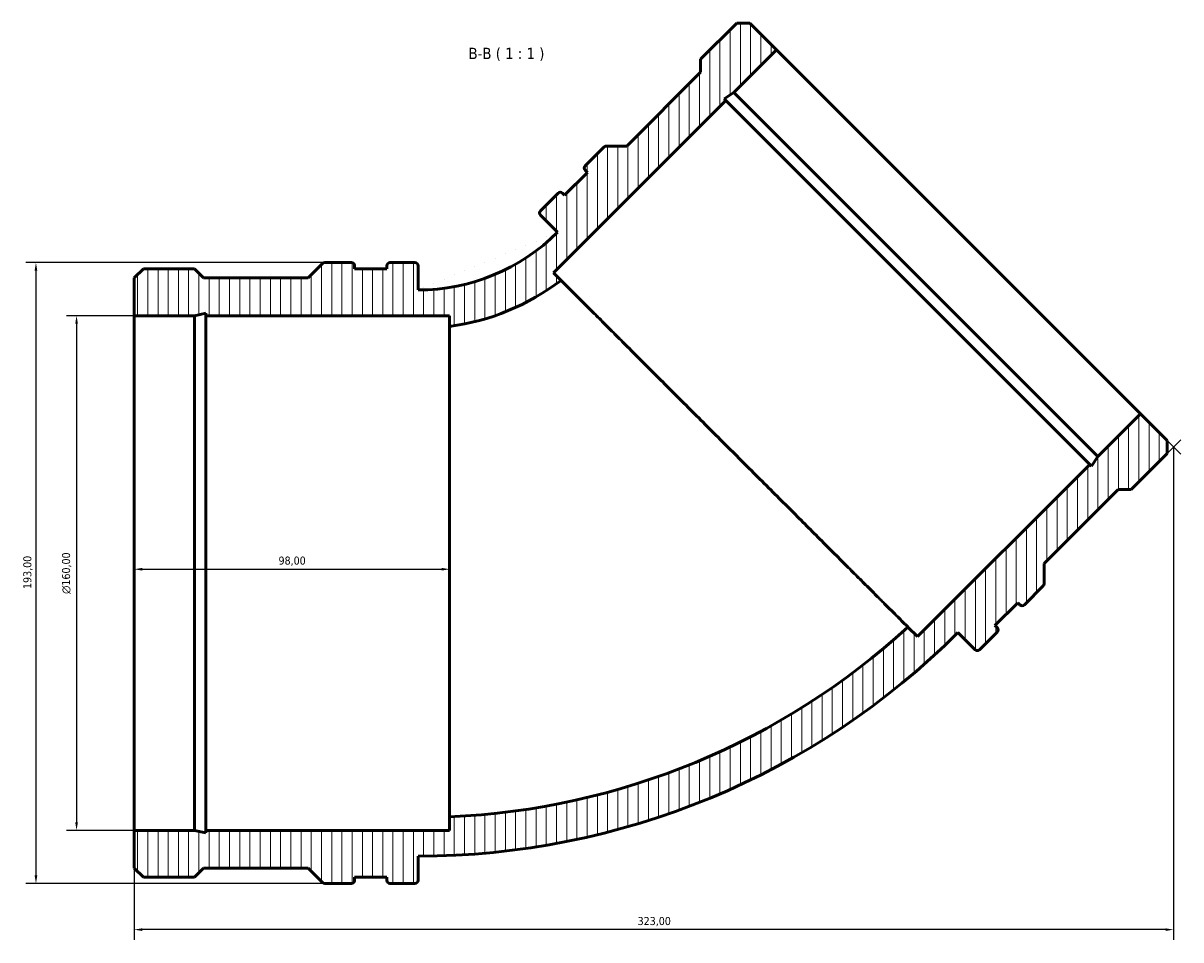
# Model space of a CAD drawing. Header units: millimetres. Extents: x -43 to 1144, y -318 to 1203.
# Tile 9 of 10: x 314 to 673, y 918 to 1203. Entities that reach past the tile are written whole.
import ezdxf

# ---------------------------------------------------------------- set-up
doc = ezdxf.new("R2010")
doc.units = ezdxf.units.MM
for name, color, linetype, lineweight in [('Dimension (ISO)', 7, 'Continuous', 25), ('Hatch (ISO)', 7, 'Continuous', 18), ('Symbol (ISO)', 7, 'Continuous', 25), ('Visible (ISO)', 7, 'Continuous', 50)]:
    doc.layers.add(name, color=color, linetype=linetype, lineweight=lineweight)
doc.styles.add('Label Text (ISO)', font='tahoma.ttf')
doc.styles.add('Note Text (ISO)', font='tahoma.ttf')
doc.dimstyles.new('Default (ISO)', dxfattribs={"dimtxt": 2.5, "dimasz": 2.5, "dimexe": 3.175, "dimexo": 0, "dimgap": 0.762, "dimtad": 1, "dimrnd": 1e-08, "dimzin": 0, "dimtxsty": 'Note Text (ISO)', "dimcen": 0.09, "dimdle": 10, "dimclrd": 256, "dimclre": 256, "dimclrt": 232, "dimazin": 0, "dimtfac": 1.40208, "dimtmove": 0, "dimatfit": 3, "dimfxl": 1, "dimtolj": 1, "dimtzin": 0, "dimlwd": -1, "dimlwe": -1, "dimarcsym": 0})

# ---------------------------------------------------------------- blocks, each defined once
blk = doc.blocks.new('*D7')
at = {"layer": 'Defpoints', "color": 0, "transparency": 16777216}
for p in [(348.21, 1112.28), (330.29, 952.28), (348.21, 952.28)]:
    blk.add_point(p, dxfattribs=at)
at = {"layer": 'Dimension (ISO)', "transparency": 16777216}
for p, q in [((348.21, 1112.28), (327.12, 1112.28)), ((330.29, 1109.78), (330.29, 954.78)), ((348.21, 952.28), (327.12, 952.28))]:
    blk.add_line(p, q, dxfattribs=at)
for points in [[(329.88, 1109.78), (330.71, 1109.78), (330.29, 1112.28)], [(329.88, 954.78), (330.71, 954.78), (330.29, 952.28)]]:
    blk.add_solid(points, dxfattribs=at)
at = {"layer": 'Dimension (ISO)', "color": 232, "true_color": 0xca0064, "transparency": 16777216, "insert": (325.77, 1025.79), "char_height": 2.5, "attachment_point": 1, "rotation": 90, "style": 'Note Text (ISO)'}
blk.add_mtext('\\A1;\\fAIGDT|b0|i0;\\H2.5000;\\ln\\fTahoma|b0|i0;\\H2.5000;160,00', dxfattribs=at)
blk = doc.blocks.new('*D8')
at = {"layer": 'Defpoints', "color": 0, "transparency": 16777216}
for p in [(407.41, 1128.78), (317.67, 935.78), (407.41, 935.78)]:
    blk.add_point(p, dxfattribs=at)
at = {"layer": 'Dimension (ISO)', "transparency": 16777216}
for p, q in [((407.41, 1128.78), (314.5, 1128.78)), ((317.67, 1126.28), (317.67, 938.28)), ((407.41, 935.78), (314.5, 935.78))]:
    blk.add_line(p, q, dxfattribs=at)
for points in [[(317.26, 1126.28), (318.09, 1126.28), (317.67, 1128.78)], [(317.26, 938.28), (318.09, 938.28), (317.67, 935.78)]]:
    blk.add_solid(points, dxfattribs=at)
at = {"layer": 'Dimension (ISO)', "color": 232, "true_color": 0xca0064, "transparency": 16777216, "insert": (313.74, 1027.33), "char_height": 2.5, "attachment_point": 1, "rotation": 90, "style": 'Note Text (ISO)'}
blk.add_mtext('\\A1;193,00', dxfattribs=at)
blk = doc.blocks.new('*D9')
at = {"layer": 'Defpoints', "color": 0, "transparency": 16777216}
for p in [(446.21, 1033.47), (348.21, 1032.28), (446.21, 952.28)]:
    blk.add_point(p, dxfattribs=at)
at = {"layer": 'Dimension (ISO)', "transparency": 16777216}
for p, q in [((446.21, 952.28), (446.21, 1036.65)), ((350.71, 1033.47), (443.71, 1033.47))]:
    blk.add_line(p, q, dxfattribs=at)
for points in [[(350.71, 1033.89), (350.71, 1033.05), (348.21, 1033.47)], [(443.71, 1033.89), (443.71, 1033.05), (446.21, 1033.47)]]:
    blk.add_solid(points, dxfattribs=at)
at = {"layer": 'Dimension (ISO)', "color": 232, "true_color": 0xca0064, "transparency": 16777216, "insert": (393.06, 1037.41), "char_height": 2.5, "attachment_point": 1, "style": 'Note Text (ISO)'}
blk.add_mtext('\\A1;98,00', dxfattribs=at)
blk = doc.blocks.new('*D10')
at = {"layer": 'Defpoints', "color": 0, "transparency": 16777216}
for p in [(671.21, 1071.5), (348.21, 952.28), (348.21, 921.43)]:
    blk.add_point(p, dxfattribs=at)
at = {"layer": 'Dimension (ISO)', "transparency": 16777216}
for p, q in [((671.21, 1071.5), (671.21, 918.25)), ((348.21, 952.28), (348.21, 918.25)), ((668.71, 921.43), (350.71, 921.43))]:
    blk.add_line(p, q, dxfattribs=at)
for points in [[(350.71, 921.84), (350.71, 921.01), (348.21, 921.43)], [(668.71, 921.84), (668.71, 921.01), (671.21, 921.43)]]:
    blk.add_solid(points, dxfattribs=at)
at = {"layer": 'Dimension (ISO)', "color": 232, "true_color": 0xca0064, "transparency": 16777216, "insert": (504.65, 925.36), "char_height": 2.5, "attachment_point": 1, "style": 'Note Text (ISO)'}
blk.add_mtext('\\A1;323,00', dxfattribs=at)

msp = doc.modelspace()

# ---------------------------------------------------------------- hatches: boundary and pattern name
at = {"layer": 'Hatch (ISO)'}
h = msp.add_hatch(dxfattribs=at)
h.set_pattern_fill('ANSI31', color=256, scale=25.4, angle=225, style=0)
h.set_pattern_definition([(270, (0, 0), (3.175, -8e-16), [])])
edge = h.paths.add_edge_path()
edge.add_ellipse((489.04, 1158.182), major_axis=(-0.682, 0.682), ratio=1, start_angle=0, end_angle=90)
edge.add_line((488.358, 1157.5), (489.04, 1156.817))
edge.add_line((489.04, 1156.817), (481.955, 1149.732))
edge.add_line((481.955, 1149.732), (481.273, 1150.415))
edge.add_ellipse((480.59, 1149.732), major_axis=(0.682, 0.682), ratio=1, start_angle=0, end_angle=90)
edge.add_line((479.908, 1150.415), (474.421, 1144.927))
edge.add_ellipse((475.103, 1144.245), major_axis=(-0.682, 0.682), ratio=1, start_angle=0, end_angle=90)
edge.add_line((474.421, 1143.563), (479.749, 1138.235))
edge.add_ellipse((436.412, 1181.571), major_axis=(43.337, -43.337), ratio=1, start_angle=315, end_angle=360, ccw=False)
edge.add_line((436.412, 1120.284), (436.412, 1127.819))
edge.add_ellipse((435.447, 1127.819), major_axis=(0.965, 0), ratio=1, start_angle=0, end_angle=90)
edge.add_line((435.447, 1128.784), (427.687, 1128.784))
edge.add_ellipse((427.687, 1127.819), major_axis=(0, 0.965), ratio=1, start_angle=0, end_angle=90)
edge.add_line((426.722, 1127.819), (426.722, 1126.854))
edge.add_line((426.722, 1126.854), (416.702, 1126.854))
edge.add_line((416.702, 1126.854), (416.702, 1127.819))
edge.add_ellipse((415.737, 1127.819), major_axis=(0.965, 0), ratio=1, start_angle=0, end_angle=90)
edge.add_line((415.737, 1128.784), (407.412, 1128.784))
edge.add_ellipse((407.412, 1127.819), major_axis=(0, 0.965), ratio=1, start_angle=0, end_angle=45)
edge.add_line((406.73, 1128.501), (402.245, 1124.017))
edge.add_line((402.245, 1124.017), (369.772, 1124.017))
edge.add_line((369.772, 1124.017), (366.935, 1126.854))
edge.add_line((366.935, 1126.854), (351.049, 1126.854))
edge.add_line((351.049, 1126.854), (348.212, 1124.017))
edge.add_line((348.212, 1124.017), (348.212, 1112.284))
edge.add_line((348.212, 1112.284), (366.935, 1112.284))
edge.add_line((366.935, 1112.284), (370.461, 1113.033))
edge.add_line((370.461, 1113.033), (370.461, 1112.284))
edge.add_line((370.461, 1112.284), (446.212, 1112.284))
edge.add_line((446.212, 1112.284), (446.212, 1108.942))
edge.add_ellipse((436.412, 1181.571), major_axis=(9.8, -72.629), ratio=1, start_angle=0, end_angle=29.63075)
edge.add_line((480.839, 1123.285), (478.476, 1125.648))
edge.add_line((478.476, 1125.648), (532.04, 1179.212))
edge.add_line((532.04, 1179.212), (531.51, 1179.742))
edge.add_line((531.51, 1179.742), (534.534, 1181.706))
edge.add_line((534.534, 1181.706), (547.773, 1194.945))
edge.add_line((547.773, 1194.945), (539.476, 1203.241))
edge.add_line((539.476, 1203.241), (535.464, 1203.241))
edge.add_line((535.464, 1203.241), (524.231, 1192.008))
edge.add_line((524.231, 1192.008), (524.231, 1187.996))
edge.add_line((524.231, 1187.996), (501.269, 1165.034))
edge.add_line((501.269, 1165.034), (494.927, 1165.034))
edge.add_ellipse((494.927, 1164.069), major_axis=(0, 0.965), ratio=1, start_angle=0, end_angle=45)
edge.add_line((494.245, 1164.751), (488.358, 1158.864))
edge = h.paths.add_edge_path()
edge.add_ellipse((624.147, 1023.075), major_axis=(-0.682, -0.682), ratio=1, start_angle=0, end_angle=90)
edge.add_line((624.83, 1022.393), (630.716, 1028.28))
edge.add_ellipse((630.034, 1028.962), major_axis=(0.682, -0.682), ratio=1, start_angle=0, end_angle=45)
edge.add_line((630.999, 1028.962), (630.999, 1035.304))
edge.add_line((630.999, 1035.304), (653.961, 1058.266))
edge.add_line((653.961, 1058.266), (657.973, 1058.266))
edge.add_line((657.973, 1058.266), (669.206, 1069.499))
edge.add_line((669.206, 1069.499), (669.206, 1073.511))
edge.add_line((669.206, 1073.511), (660.91, 1081.808))
edge.add_line((660.91, 1081.808), (647.671, 1068.568))
edge.add_line((647.671, 1068.568), (645.707, 1065.545))
edge.add_line((645.707, 1065.545), (645.177, 1066.075))
edge.add_line((645.177, 1066.075), (591.613, 1012.511))
edge.add_line((591.613, 1012.511), (588.634, 1015.49))
edge.add_ellipse((436.412, 1181.571), major_axis=(152.222, -166.081), ratio=1, start_angle=319.98631, end_angle=360, ccw=False)
edge.add_line((446.212, 956.497), (446.212, 952.284))
edge.add_line((446.212, 952.284), (370.461, 952.284))
edge.add_line((370.461, 952.284), (370.461, 951.535))
edge.add_line((370.461, 951.535), (366.935, 952.284))
edge.add_line((366.935, 952.284), (348.212, 952.284))
edge.add_line((348.212, 952.284), (348.212, 940.551))
edge.add_line((348.212, 940.551), (351.049, 937.714))
edge.add_line((351.049, 937.714), (366.935, 937.714))
edge.add_line((366.935, 937.714), (369.772, 940.551))
edge.add_line((369.772, 940.551), (402.245, 940.551))
edge.add_line((402.245, 940.551), (406.73, 936.067))
edge.add_ellipse((407.412, 936.749), major_axis=(-0.682, -0.682), ratio=1, start_angle=0, end_angle=45)
edge.add_line((407.412, 935.784), (415.737, 935.784))
edge.add_ellipse((415.737, 936.749), major_axis=(0, -0.965), ratio=1, start_angle=0, end_angle=90)
edge.add_line((416.702, 936.749), (416.702, 937.714))
edge.add_line((416.702, 937.714), (426.722, 937.714))
edge.add_line((426.722, 937.714), (426.722, 936.749))
edge.add_ellipse((427.687, 936.749), major_axis=(-0.965, 0), ratio=1, start_angle=0, end_angle=90)
edge.add_line((427.687, 935.784), (435.447, 935.784))
edge.add_ellipse((435.447, 936.749), major_axis=(0, -0.965), ratio=1, start_angle=0, end_angle=90)
edge.add_line((436.412, 936.749), (436.412, 944.284))
edge.add_ellipse((436.412, 1181.571), major_axis=(0, -237.287), ratio=1, start_angle=0, end_angle=45)
edge.add_line((604.2, 1013.784), (609.528, 1008.456))
edge.add_ellipse((610.21, 1009.138), major_axis=(-0.682, -0.682), ratio=1, start_angle=0, end_angle=90)
edge.add_line((610.893, 1008.456), (616.38, 1013.943))
edge.add_ellipse((615.697, 1014.625), major_axis=(0.682, -0.682), ratio=1, start_angle=0, end_angle=90)
edge.add_line((616.38, 1015.308), (615.697, 1015.99))
edge.add_line((615.697, 1015.99), (622.783, 1023.075))
edge.add_line((622.783, 1023.075), (623.465, 1022.393))

# ---------------------------------------------------------------- linework, layer by layer
at = {"layer": 'Dimension (ISO)'}
for p, q in [((660.91, 1081.808), (673.457, 1069.26)), ((669.206, 1069.499), (673.457, 1073.75))]:
    msp.add_line(p, q, dxfattribs=at)
at = {"layer": 'Visible (ISO)'}
for p, q in [((535.464, 1203.241), (524.231, 1192.008)), ((539.476, 1203.241), (535.464, 1203.241)), ((547.773, 1194.945), (539.476, 1203.241)), ((534.534, 1181.706), (547.773, 1194.945)), ((547.773, 1194.945), (660.91, 1081.808)), ((524.231, 1192.008), (524.231, 1187.996)), ((524.231, 1187.996), (501.269, 1165.034)), ((531.51, 1179.742), (534.534, 1181.706)), ((534.534, 1181.706), (647.671, 1068.568)), ((478.476, 1125.648), (532.04, 1179.212)), ((532.04, 1179.212), (531.51, 1179.742)), ((532.04, 1179.212), (645.177, 1066.075)), ((494.245, 1164.751), (488.358, 1158.864)), ((501.269, 1165.034), (494.927, 1165.034)), ((489.04, 1156.817), (481.955, 1149.732)), ((488.358, 1157.5), (489.04, 1156.817)), ((479.908, 1150.415), (474.421, 1144.927)), ((481.955, 1149.732), (481.273, 1150.415)), ((474.421, 1143.563), (479.749, 1138.235)), ((351.049, 1126.854), (348.212, 1124.017)), ((366.935, 1126.854), (351.049, 1126.854)), ((369.772, 1124.017), (366.935, 1126.854)), ((406.73, 1128.501), (402.245, 1124.017)), ((415.737, 1128.784), (407.412, 1128.784)), ((416.702, 1126.854), (416.702, 1127.819)), ((426.722, 1126.854), (416.702, 1126.854)), ((426.722, 1127.819), (426.722, 1126.854)), ((435.447, 1128.784), (427.687, 1128.784)), ((436.412, 1120.284), (436.412, 1127.819)), ((348.212, 1124.017), (348.212, 1112.284)), ((402.245, 1124.017), (369.772, 1124.017)), ((480.839, 1123.285), (478.476, 1125.648)), ((348.212, 1112.284), (366.935, 1112.284)), ((348.212, 952.284), (348.212, 1112.284)), ((366.935, 1112.284), (370.461, 1113.033)), ((366.935, 952.284), (366.935, 1112.284)), ((370.461, 1113.033), (370.461, 1112.284)), ((370.461, 1112.284), (446.212, 1112.284)), ((370.461, 952.284), (370.461, 1112.284)), ((446.212, 1112.284), (446.212, 1108.942)), ((660.91, 1081.808), (647.671, 1068.568)), ((669.206, 1073.511), (660.91, 1081.808)), ((669.206, 1069.499), (669.206, 1073.511)), ((647.671, 1068.568), (645.707, 1065.545)), ((657.973, 1058.266), (669.206, 1069.499)), ((645.177, 1066.075), (591.613, 1012.511)), ((645.707, 1065.545), (645.177, 1066.075)), ((630.999, 1035.304), (653.961, 1058.266)), ((653.961, 1058.266), (657.973, 1058.266)), ((630.999, 1028.962), (630.999, 1035.304)), ((624.83, 1022.393), (630.716, 1028.28)), ((615.697, 1015.99), (622.783, 1023.075)), ((622.783, 1023.075), (623.465, 1022.393)), ((591.613, 1012.511), (588.634, 1015.49)), ((616.38, 1015.308), (615.697, 1015.99)), ((604.2, 1013.784), (609.528, 1008.456)), ((610.893, 1008.456), (616.38, 1013.943)), ((446.212, 956.497), (446.212, 952.284)), ((366.935, 952.284), (348.212, 952.284)), ((348.212, 952.284), (348.212, 940.551)), ((370.461, 951.535), (366.935, 952.284)), ((446.212, 952.284), (370.461, 952.284)), ((370.461, 952.284), (370.461, 951.535)), ((436.412, 936.749), (436.412, 944.284)), ((348.212, 940.551), (351.049, 937.714)), ((366.935, 937.714), (369.772, 940.551)), ((369.772, 940.551), (402.245, 940.551)), ((402.245, 940.551), (406.73, 936.067)), ((351.049, 937.714), (366.935, 937.714)), ((407.412, 935.784), (415.737, 935.784)), ((416.702, 936.749), (416.702, 937.714)), ((416.702, 937.714), (426.722, 937.714)), ((426.722, 937.714), (426.722, 936.749)), ((427.687, 935.784), (435.447, 935.784))]:
    msp.add_line(p, q, dxfattribs=at)
for centre, radius, start, end in [((494.927, 1164.069), 0.965, 90, 135), ((489.04, 1158.182), 0.965, 135, 225), ((480.59, 1149.732), 0.965, 45, 135), ((475.103, 1144.245), 0.965, 135, 225), ((436.412, 1181.571), 61.287, 270, 315), ((407.412, 1127.819), 0.965, 90, 135), ((415.737, 1127.819), 0.965, 0, 90), ((427.687, 1127.819), 0.965, 90, 180), ((435.447, 1127.819), 0.965, 0, 90), ((436.412, 1181.571), 73.287, 277.68462, 307.31538), ((630.034, 1028.962), 0.965, 315, 0), ((624.147, 1023.075), 0.965, 225, 315), ((436.412, 1181.571), 225.287, 272.49315, 312.50685), ((615.697, 1014.625), 0.965, 315, 45), ((436.412, 1181.571), 237.287, 270, 315), ((610.21, 1009.138), 0.965, 225, 315), ((407.412, 936.749), 0.965, 225, 270), ((415.737, 936.749), 0.965, 270, 0), ((427.687, 936.749), 0.965, 180, 270), ((435.447, 936.749), 0.965, 270, 0)]:
    msp.add_arc(centre, radius, start, end, dxfattribs=at)
for points, knots in [([(588.634, 1015.49), (588.634, 1015.49), (588.556, 1015.568), (588.216, 1015.908), (587.954, 1016.17), (587.249, 1016.876), (586.805, 1017.319), (585.769, 1018.355), (585.178, 1018.947), (583.908, 1020.216), (583.172, 1020.952), (581.507, 1022.617), (580.579, 1023.545), (578.569, 1025.555), (577.487, 1026.637), (575.233, 1028.891), (574.061, 1030.063), (571.714, 1032.41), (570.431, 1033.694), (567.693, 1036.431), (566.239, 1037.885), (563.229, 1040.895), (561.673, 1042.452), (558.541, 1045.583), (556.966, 1047.158), (553.897, 1050.227), (552.261, 1051.864), (548.864, 1055.26), (547.104, 1057.02), (543.549, 1060.575), (541.753, 1062.371), (538.218, 1065.906), (536.479, 1067.645), (533.153, 1070.971), (531.412, 1072.712), (527.874, 1076.251), (526.076, 1078.049), (522.517, 1081.608), (520.755, 1083.37), (517.354, 1086.77), (515.715, 1088.409), (512.639, 1091.485), (511.059, 1093.065), (507.916, 1096.208), (506.354, 1097.77), (503.332, 1100.792), (501.873, 1102.252), (499.124, 1105.001), (497.835, 1106.29), (495.478, 1108.646), (494.301, 1109.823), (492.038, 1112.087), (490.95, 1113.174), (488.93, 1115.194), (487.997, 1116.127), (486.324, 1117.801), (485.583, 1118.541), (484.308, 1119.816), (483.715, 1120.41), (482.676, 1121.448), (482.231, 1121.894), (481.522, 1122.602), (481.259, 1122.865), (480.918, 1123.207), (480.839, 1123.285), (480.839, 1123.285)], [0, 0, 0, 0, 0.7031755, 0.7031755, 1.4063511, 1.4063511, 2.1095266, 2.1095266, 2.8127021, 2.8127021, 3.5162179, 3.5162179, 4.2197336, 4.2197336, 4.9232494, 4.9232494, 5.6267651, 5.6267651, 6.3308891, 6.3308891, 7.035013, 7.035013, 7.7391369, 7.7391369, 8.4432609, 8.4432609, 9.148405, 9.148405, 9.8535491, 9.8535491, 10.5586933, 10.5586933, 11.2638374, 11.2638374, 11.969738, 11.969738, 12.6756385, 12.6756385, 13.3815391, 13.3815391, 14.0874397, 14.0874397, 14.7937788, 14.7937788, 15.5001179, 15.5001179, 16.2064571, 16.2064571, 16.9127962, 16.9127962, 17.6178202, 17.6178202, 18.3228442, 18.3228442, 19.0278683, 19.0278683, 19.7328923, 19.7328923, 20.4349459, 20.4349459, 21.1369995, 21.1369995, 21.8390532, 21.8390532, 22.5411068, 22.5411068, 22.5411068, 22.5411068]), ([(446.212, 1108.942), (446.212, 1108.942), (446.212, 1108.831), (446.212, 1108.348), (446.212, 1107.976), (446.212, 1106.974), (446.212, 1106.345), (446.212, 1104.875), (446.212, 1104.036), (446.212, 1102.234), (446.212, 1101.186), (446.212, 1098.819), (446.212, 1097.499), (446.212, 1094.643), (446.212, 1093.105), (446.212, 1089.904), (446.212, 1088.24), (446.212, 1084.907), (446.212, 1083.084), (446.212, 1079.197), (446.212, 1077.132), (446.212, 1072.859), (446.212, 1070.649), (446.212, 1066.205), (446.212, 1063.97), (446.212, 1059.62), (446.212, 1057.302), (446.212, 1052.493), (446.212, 1050.002), (446.212, 1044.968), (446.212, 1042.426), (446.212, 1037.421), (446.212, 1034.959), (446.212, 1030.256), (446.212, 1027.796), (446.212, 1022.797), (446.212, 1020.257), (446.212, 1015.229), (446.212, 1012.74), (446.212, 1007.937), (446.212, 1005.622), (446.212, 1001.282), (446.212, 999.055), (446.212, 994.626), (446.212, 992.425), (446.212, 988.168), (446.212, 986.112), (446.212, 982.241), (446.212, 980.426), (446.212, 977.107), (446.212, 975.449), (446.212, 972.261), (446.212, 970.731), (446.212, 967.888), (446.212, 966.576), (446.212, 964.222), (446.212, 963.181), (446.212, 961.385), (446.212, 960.548), (446.212, 959.084), (446.212, 958.457), (446.212, 957.459), (446.212, 957.088), (446.212, 956.608), (446.212, 956.497), (446.212, 956.497)], [22.5411068, 22.5411068, 22.5411068, 22.5411068, 23.2431604, 23.2431604, 23.945214, 23.945214, 24.6472677, 24.6472677, 25.3493213, 25.3493213, 26.0543453, 26.0543453, 26.7593694, 26.7593694, 27.4643934, 27.4643934, 28.1694174, 28.1694174, 28.8757565, 28.8757565, 29.5820957, 29.5820957, 30.2884348, 30.2884348, 30.9947739, 30.9947739, 31.7006745, 31.7006745, 32.406575, 32.406575, 33.1124756, 33.1124756, 33.8183762, 33.8183762, 34.5235203, 34.5235203, 35.2286645, 35.2286645, 35.9338086, 35.9338086, 36.6389527, 36.6389527, 37.3430767, 37.3430767, 38.0472006, 38.0472006, 38.7513245, 38.7513245, 39.4554485, 39.4554485, 40.1589642, 40.1589642, 40.86248, 40.86248, 41.5659957, 41.5659957, 42.2695115, 42.2695115, 42.972687, 42.972687, 43.6758625, 43.6758625, 44.3790381, 44.3790381, 45.0822136, 45.0822136, 45.0822136, 45.0822136])]:
    msp.add_open_spline(points, degree=3, knots=knots, dxfattribs=at)

# ---------------------------------------------------------------- texts
at = {"layer": 'Symbol (ISO)', "insert": (452.089, 1191.441), "char_height": 3.5, "attachment_point": 7, "style": 'Label Text (ISO)'}
msp.add_mtext('B-B ( 1 : 1 )', dxfattribs=at)

# ---------------------------------------------------------------- dimensions: what is measured, and where the dimension line sits
at = {"layer": 'Dimension (ISO)'}
for base, p1, p2, angle, override, picture, middle in [((317.674, 935.784), (407.412, 1128.784), (407.412, 935.784), 90, {"dimdec": 2, "dimtp": 0, "dimtm": 0, "dimtdec": 2, "dimtofl": 0, "dimatfit": 1}, '*D8', (317.674, 1032.284)), ((348.212, 921.426), (671.212, 1071.505), (348.212, 952.284), 180, {"dimdec": 2, "dimtp": 0, "dimtm": 0, "dimtdec": 2, "dimtofl": 0, "dimatfit": 1}, '*D10', (509.712, 921.426)), ((446.212, 1033.471), (348.212, 1032.284), (446.212, 952.284), 180, {"dimdec": 2, "dimse1": 1, "dimtp": 0, "dimtm": 0, "dimtdec": 2, "dimtofl": 0, "dimatfit": 1}, '*D9', (397.212, 1033.471))]:
    dim = msp.add_linear_dim(base=base, p1=p1, p2=p2, angle=angle, dimstyle='Default (ISO)', override=override, dxfattribs=at)
    dim.commit()
    dim.dimension.update_dxf_attribs({"geometry": picture, "text_midpoint": middle, "dimtype": 160})
dim = msp.add_linear_dim(base=(330.295, 952.284), p1=(348.212, 1112.284), p2=(348.212, 952.284), angle=90, text='\\fAIGDT|b0|i0;\\H2.5000;\\ln\\fTahoma|b0|i0;\\H2.5000;<>', dimstyle='Default (ISO)', override={"dimdec": 2, "dimtp": 0, "dimtm": 0, "dimtdec": 2, "dimtofl": 0, "dimatfit": 1}, dxfattribs=at)
dim.commit()
dim.dimension.update_dxf_attribs({"geometry": '*D7', "text_midpoint": (330.295, 1032.284), "dimtype": 160})

doc.saveas('drawing.dxf')
